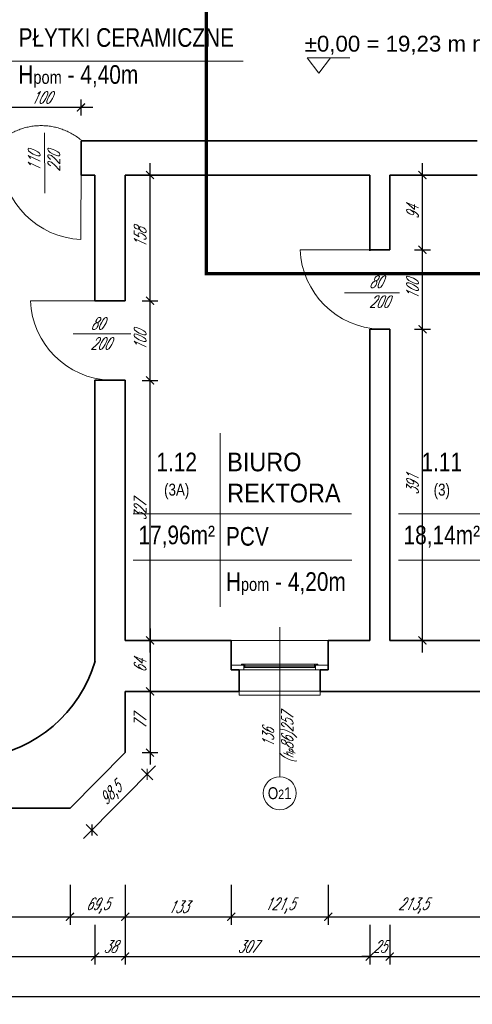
# Model space of a CAD drawing. Header units: millimetres. Extents: x 402 to 79005, y -7782 to 89952.
# Tile 150 of 256: x 25556 to 26124, y 28094 to 29332. Entities that reach past the tile are written whole.
import ezdxf

# ---------------------------------------------------------------- set-up
doc = ezdxf.new("R2010")
doc.units = ezdxf.units.MM
doc.header["$LTSCALE"] = 10
doc.linetypes.add('DASHED', pattern=[19.05, 12.7, -6.35])
doc.layers.get('0').update_dxf_attribs({"lineweight": 0})
doc.layers.get('Defpoints').update_dxf_attribs({"color": 253})
for name, color, linetype, lineweight in [('000_rzedne', 7, 'Continuous', 0), ('01 parter - ściany', 253, 'Continuous', 35), ('03-01_okna', 253, 'Continuous', 15), ('03_drzwi', 253, 'Continuous', 15), ('04-1_widok', 253, 'Continuous', 5), ('04-2_nad', 253, 'DASHED', 5), ('05-01_wymiary', 253, 'Continuous', 5), ('05-03_opis', 253, 'Continuous', 5), ('0_A_GRANICA OPRACOWANIA', 1, 'Continuous', 0)]:
    doc.layers.add(name, color=color, linetype=linetype, lineweight=lineweight)
doc.styles.add('ariel', font='ARIAL.TTF', dxfattribs={"width": 0.8})
doc.styles.add('ariel_wym', font='simplex.shx', dxfattribs={"width": 0.65, "oblique": 25})
doc.styles.add('ZAGOSP', font='txt', dxfattribs={"height": 0.8})
doc.dimstyles.new('ariel 50', dxfattribs={"dimtxt": 15, "dimasz": 10, "dimexe": 10, "dimexo": 0, "dimgap": 5, "dimtad": 1, "dimdec": 1, "dimrnd": 0.5, "dimtxsty": 'ariel_wym', "dimblk": 'ARCHTICK', "dimcen": 2.5, "dimdle": 15, "dimazin": 0, "dimtfac": 1, "dimtdec": 1, "dimtix": 1, "dimtmove": 0, "dimatfit": 3, "dimldrblk": 'DOT', "dimfxl": 0, "dimarcsym": 0})
doc.dimstyles.new('ariel 50 wnętrze', dxfattribs={"dimtxt": 15, "dimasz": 10, "dimexe": 10, "dimexo": 0, "dimgap": 5, "dimtad": 1, "dimdec": 1, "dimrnd": 0.5, "dimtxsty": 'ariel_wym', "dimblk": 'ARCHTICK', "dimcen": 2.5, "dimdle": 15, "dimazin": 0, "dimtfac": 1, "dimtdec": 1, "dimtix": 1, "dimtmove": 0, "dimatfit": 3, "dimldrblk": 'DOT', "dimfxl": 0, "dimarcsym": 0})

# ---------------------------------------------------------------- blocks, each defined once
blk = doc.blocks.new('_ArchTick')
at = {"color": 0, "linetype": 'ByBlock', "const_width": 0.15}
blk.add_lwpolyline([(-0.5, -0.5), (0.5, 0.5)], dxfattribs=at)
blk = doc.blocks.new('*D985')
at = {"layer": '05-01_wymiary', "color": 0, "lineweight": -2}
for p, q in [((25420.8, 28244.2), (25420.8, 28194.2)), ((25619.5, 28244.2), (25619.5, 28194.2)), ((25405.8, 28204.2), (25634.5, 28204.2))]:
    blk.add_line(p, q, dxfattribs=at)
at = {"layer": 'Defpoints', "color": 0}
for p in [(25420.8, 28404.5), (25619.5, 28340.5), (25619.5, 28204.2)]:
    blk.add_point(p, dxfattribs=at)
at = {"layer": '05-01_wymiary', "color": 0, "lineweight": -2, "xscale": 10, "yscale": 10, "zscale": 10, "rotation": 180}
blk.add_blockref('_ArchTick', (25420.8, 28204.2), dxfattribs=at)
at = {"layer": '05-01_wymiary', "color": 0, "lineweight": -2, "xscale": 10, "yscale": 10, "zscale": 10}
blk.add_blockref('_ArchTick', (25619.5, 28204.2), dxfattribs=at)
at = {"layer": '05-01_wymiary', "color": 0, "insert": (25520.1, 28218.1), "char_height": 15, "attachment_point": 5, "style": 'ariel_wym'}
blk.add_mtext('198,5', dxfattribs=at)
blk = doc.blocks.new('_Dot')
at = {"color": 0, "linetype": 'ByBlock', "lineweight": -2}
blk.add_line((-0.5, 0), (-1, 0), dxfattribs=at)
at = {"color": 0, "linetype": 'ByBlock', "const_width": 0.5}
blk.add_lwpolyline([(-0.25, 0, 1), (0.25, 0, 1)], format="xyb", close=True, dxfattribs=at)
blk = doc.blocks.new('*D986')
at = {"layer": '05-01_wymiary', "color": 0, "lineweight": -2}
for p, q in [((25619.5, 28244.2), (25619.5, 28194.2)), ((25688.8, 28244.2), (25688.8, 28194.2)), ((25604.5, 28204.2), (25703.8, 28204.2))]:
    blk.add_line(p, q, dxfattribs=at)
at = {"layer": 'Defpoints', "color": 0}
for p in [(25688.8, 28410.5), (25619.5, 28340.5), (25688.8, 28204.2)]:
    blk.add_point(p, dxfattribs=at)
at = {"layer": '05-01_wymiary', "color": 0, "lineweight": -2, "xscale": 10, "yscale": 10, "zscale": 10, "rotation": 180}
blk.add_blockref('_ArchTick', (25619.5, 28204.2), dxfattribs=at)
at = {"layer": '05-01_wymiary', "color": 0, "lineweight": -2, "xscale": 10, "yscale": 10, "zscale": 10}
blk.add_blockref('_ArchTick', (25688.8, 28204.2), dxfattribs=at)
at = {"layer": '05-01_wymiary', "color": 0, "insert": (25654.1, 28218.1), "char_height": 15, "attachment_point": 5, "style": 'ariel_wym'}
blk.add_mtext('69,5', dxfattribs=at)
blk = doc.blocks.new('*D987')
at = {"layer": '05-01_wymiary', "color": 0, "lineweight": -2}
for p, q in [((25688.8, 28244.2), (25688.8, 28194.2)), ((25821.9, 28244.2), (25821.9, 28194.2)), ((25673.8, 28204.2), (25836.9, 28204.2))]:
    blk.add_line(p, q, dxfattribs=at)
at = {"layer": 'Defpoints', "color": 0}
for p in [(25821.9, 28551.5), (25688.8, 28410.5), (25821.9, 28204.2)]:
    blk.add_point(p, dxfattribs=at)
at = {"layer": '05-01_wymiary', "color": 0, "lineweight": -2, "xscale": 10, "yscale": 10, "zscale": 10, "rotation": 180}
blk.add_blockref('_ArchTick', (25688.8, 28204.2), dxfattribs=at)
at = {"layer": '05-01_wymiary', "color": 0, "lineweight": -2, "xscale": 10, "yscale": 10, "zscale": 10}
blk.add_blockref('_ArchTick', (25821.9, 28204.2), dxfattribs=at)
at = {"layer": '05-01_wymiary', "color": 0, "insert": (25755.3, 28216.7), "char_height": 15, "attachment_point": 5, "style": 'ariel_wym'}
blk.add_mtext('133', dxfattribs=at)
blk = doc.blocks.new('*D988')
at = {"layer": '05-01_wymiary', "color": 0, "lineweight": -2}
for p, q in [((25821.9, 28244.2), (25821.9, 28194.2)), ((25943.6, 28244.2), (25943.6, 28194.2)), ((25806.9, 28204.2), (25958.6, 28204.2))]:
    blk.add_line(p, q, dxfattribs=at)
at = {"layer": 'Defpoints', "color": 0}
for p in [(25821.9, 28551.5), (25943.6, 28551.5), (25943.6, 28204.2)]:
    blk.add_point(p, dxfattribs=at)
at = {"layer": '05-01_wymiary', "color": 0, "lineweight": -2, "xscale": 10, "yscale": 10, "zscale": 10, "rotation": 180}
blk.add_blockref('_ArchTick', (25821.9, 28204.2), dxfattribs=at)
at = {"layer": '05-01_wymiary', "color": 0, "lineweight": -2, "xscale": 10, "yscale": 10, "zscale": 10}
blk.add_blockref('_ArchTick', (25943.6, 28204.2), dxfattribs=at)
at = {"layer": '05-01_wymiary', "color": 0, "insert": (25882.7, 28218.1), "char_height": 15, "attachment_point": 5, "style": 'ariel_wym'}
blk.add_mtext('121,5', dxfattribs=at)
blk = doc.blocks.new('*D989')
at = {"layer": '05-01_wymiary', "color": 0, "lineweight": -2}
for p, q in [((25943.6, 28244.2), (25943.6, 28194.2)), ((26156.9, 28244.2), (26156.9, 28194.2)), ((25928.6, 28204.2), (26171.9, 28204.2))]:
    blk.add_line(p, q, dxfattribs=at)
at = {"layer": 'Defpoints', "color": 0}
for p in [(25943.6, 28551.5), (26156.9, 28551.6), (26156.9, 28204.2)]:
    blk.add_point(p, dxfattribs=at)
at = {"layer": '05-01_wymiary', "color": 0, "lineweight": -2, "xscale": 10, "yscale": 10, "zscale": 10, "rotation": 180}
blk.add_blockref('_ArchTick', (25943.6, 28204.2), dxfattribs=at)
at = {"layer": '05-01_wymiary', "color": 0, "lineweight": -2, "xscale": 10, "yscale": 10, "zscale": 10}
blk.add_blockref('_ArchTick', (26156.9, 28204.2), dxfattribs=at)
at = {"layer": '05-01_wymiary', "color": 0, "insert": (26050.2, 28218.1), "char_height": 15, "attachment_point": 5, "style": 'ariel_wym'}
blk.add_mtext('213,5', dxfattribs=at)
blk = doc.blocks.new('*D1018')
at = {"layer": '05-01_wymiary', "color": 0, "lineweight": -2}
for p, q in [((25184.8, 28194.2), (25184.8, 28144.2)), ((25650.8, 28194.2), (25650.8, 28144.2)), ((25169.8, 28154.2), (25665.8, 28154.2))]:
    blk.add_line(p, q, dxfattribs=at)
at = {"layer": 'Defpoints', "color": 0}
for p in [(25650.8, 28525.3), (25184.8, 28404.5), (25650.8, 28154.2)]:
    blk.add_point(p, dxfattribs=at)
at = {"layer": '05-01_wymiary', "color": 0, "lineweight": -2, "xscale": 10, "yscale": 10, "zscale": 10, "rotation": 180}
blk.add_blockref('_ArchTick', (25184.8, 28154.2), dxfattribs=at)
at = {"layer": '05-01_wymiary', "color": 0, "lineweight": -2, "xscale": 10, "yscale": 10, "zscale": 10}
blk.add_blockref('_ArchTick', (25650.8, 28154.2), dxfattribs=at)
at = {"layer": '05-01_wymiary', "color": 0, "insert": (25417.8, 28166.7), "char_height": 15, "attachment_point": 5, "style": 'ariel_wym'}
blk.add_mtext('466', dxfattribs=at)
blk = doc.blocks.new('*D1019')
at = {"layer": '05-01_wymiary', "color": 0, "lineweight": -2}
for p, q in [((25650.8, 28194.2), (25650.8, 28144.2)), ((25688.8, 28194.2), (25688.8, 28144.2)), ((25635.8, 28154.2), (25703.8, 28154.2))]:
    blk.add_line(p, q, dxfattribs=at)
at = {"layer": 'Defpoints', "color": 0}
for p in [(25650.8, 28525.3), (25688.8, 28487.5), (25688.8, 28154.2)]:
    blk.add_point(p, dxfattribs=at)
at = {"layer": '05-01_wymiary', "color": 0, "lineweight": -2, "xscale": 10, "yscale": 10, "zscale": 10, "rotation": 180}
blk.add_blockref('_ArchTick', (25650.8, 28154.2), dxfattribs=at)
at = {"layer": '05-01_wymiary', "color": 0, "lineweight": -2, "xscale": 10, "yscale": 10, "zscale": 10}
blk.add_blockref('_ArchTick', (25688.8, 28154.2), dxfattribs=at)
at = {"layer": '05-01_wymiary', "color": 0, "insert": (25669.8, 28166.7), "char_height": 15, "attachment_point": 5, "style": 'ariel_wym'}
blk.add_mtext('38', dxfattribs=at)
blk = doc.blocks.new('*D1020')
at = {"layer": '05-01_wymiary', "color": 0, "lineweight": -2}
for p, q in [((25688.8, 28194.2), (25688.8, 28144.2)), ((25995.8, 28194.2), (25995.8, 28144.2)), ((25673.8, 28154.2), (26010.8, 28154.2))]:
    blk.add_line(p, q, dxfattribs=at)
at = {"layer": 'Defpoints', "color": 0}
for p in [(25995.8, 28551.5), (25688.8, 28487.5), (25995.8, 28154.2)]:
    blk.add_point(p, dxfattribs=at)
at = {"layer": '05-01_wymiary', "color": 0, "lineweight": -2, "xscale": 10, "yscale": 10, "zscale": 10, "rotation": 180}
blk.add_blockref('_ArchTick', (25688.8, 28154.2), dxfattribs=at)
at = {"layer": '05-01_wymiary', "color": 0, "lineweight": -2, "xscale": 10, "yscale": 10, "zscale": 10}
blk.add_blockref('_ArchTick', (25995.8, 28154.2), dxfattribs=at)
at = {"layer": '05-01_wymiary', "color": 0, "insert": (25842.3, 28166.7), "char_height": 15, "attachment_point": 5, "style": 'ariel_wym'}
blk.add_mtext('307', dxfattribs=at)
blk = doc.blocks.new('*D1021')
at = {"layer": '05-01_wymiary', "color": 0, "lineweight": -2}
for p, q in [((25995.8, 28194.2), (25995.8, 28144.2)), ((26020.8, 28194.2), (26020.8, 28144.2)), ((25995.8, 28154.2), (25985.8, 28154.2)), ((25995.8, 28154.2), (26020.8, 28154.2)), ((26020.8, 28154.2), (26030.8, 28154.2))]:
    blk.add_line(p, q, dxfattribs=at)
at = {"layer": 'Defpoints', "color": 0}
for p in [(25995.8, 28551.5), (26020.8, 28551.5), (26020.8, 28154.2)]:
    blk.add_point(p, dxfattribs=at)
at = {"layer": '05-01_wymiary', "color": 0, "lineweight": -2, "xscale": 10, "yscale": 10, "zscale": 10}
blk.add_blockref('_ArchTick', (25995.8, 28154.2), dxfattribs=at)
at = {"layer": '05-01_wymiary', "color": 0, "lineweight": -2, "xscale": 10, "yscale": 10, "zscale": 10, "rotation": 180}
blk.add_blockref('_ArchTick', (26020.8, 28154.2), dxfattribs=at)
at = {"layer": '05-01_wymiary', "color": 0, "insert": (26008.3, 28166.7), "char_height": 15, "attachment_point": 5, "style": 'ariel_wym'}
blk.add_mtext('25', dxfattribs=at)
blk = doc.blocks.new('*D1022')
at = {"layer": '05-01_wymiary', "color": 0, "lineweight": -2}
for p, q in [((26020.8, 28194.2), (26020.8, 28144.2)), ((26330.8, 28194.2), (26330.8, 28144.2)), ((26005.8, 28154.2), (26345.8, 28154.2))]:
    blk.add_line(p, q, dxfattribs=at)
at = {"layer": 'Defpoints', "color": 0}
for p in [(26020.8, 28551.5), (26330.8, 28551.5), (26330.8, 28154.2)]:
    blk.add_point(p, dxfattribs=at)
at = {"layer": '05-01_wymiary', "color": 0, "lineweight": -2, "xscale": 10, "yscale": 10, "zscale": 10, "rotation": 180}
blk.add_blockref('_ArchTick', (26020.8, 28154.2), dxfattribs=at)
at = {"layer": '05-01_wymiary', "color": 0, "lineweight": -2, "xscale": 10, "yscale": 10, "zscale": 10}
blk.add_blockref('_ArchTick', (26330.8, 28154.2), dxfattribs=at)
at = {"layer": '05-01_wymiary', "color": 0, "insert": (26175.8, 28166.7), "char_height": 15, "attachment_point": 5, "style": 'ariel_wym'}
blk.add_mtext('310', dxfattribs=at)
blk = doc.blocks.new('*D1032')
at = {"layer": '05-01_wymiary', "color": 0, "lineweight": -2}
for p, q in [((22107.3, 28144.2), (22107.3, 28094.2)), ((27734.6, 28144.2), (27734.6, 28094.2)), ((22092.3, 28104.2), (27749.6, 28104.2))]:
    blk.add_line(p, q, dxfattribs=at)
at = {"layer": 'Defpoints', "color": 0}
for p in [(22107.3, 28559.6), (27734.6, 28487.5), (27734.6, 28104.2)]:
    blk.add_point(p, dxfattribs=at)
at = {"layer": '05-01_wymiary', "color": 0, "lineweight": -2, "xscale": 10, "yscale": 10, "zscale": 10, "rotation": 180}
blk.add_blockref('_ArchTick', (22107.3, 28104.2), dxfattribs=at)
at = {"layer": '05-01_wymiary', "color": 0, "lineweight": -2, "xscale": 10, "yscale": 10, "zscale": 10}
blk.add_blockref('_ArchTick', (27734.6, 28104.2), dxfattribs=at)
at = {"layer": '05-01_wymiary', "color": 0, "insert": (24921, 28118.1), "char_height": 15, "attachment_point": 5, "style": 'ariel_wym'}
blk.add_mtext('5627,5', dxfattribs=at)
blk = doc.blocks.new('*D1575')
at = {"layer": '05-01_wymiary', "color": 0, "lineweight": -2}
for p, q in [((25533.3, 29211.4), (25533.3, 29231.4)), ((25633.3, 29211.4), (25633.3, 29231.4)), ((25648.3, 29221.4), (25518.3, 29221.4))]:
    blk.add_line(p, q, dxfattribs=at)
at = {"layer": 'Defpoints', "color": 0, "lineweight": 0}
for p in [(25533.3, 29221.4), (25533.3, 29180.5), (25633.3, 29180.5)]:
    blk.add_point(p, dxfattribs=at)
at = {"layer": '05-01_wymiary', "color": 0, "lineweight": -2, "xscale": 10, "yscale": 10, "zscale": 10, "rotation": 180}
blk.add_blockref('_ArchTick', (25533.3, 29221.4), dxfattribs=at)
at = {"layer": '05-01_wymiary', "color": 0, "lineweight": -2, "xscale": 10, "yscale": 10, "zscale": 10}
blk.add_blockref('_ArchTick', (25633.3, 29221.4), dxfattribs=at)
at = {"layer": '05-01_wymiary', "color": 0, "insert": (25583.3, 29233.9), "char_height": 15, "attachment_point": 5, "style": 'ariel_wym'}
blk.add_mtext('100', dxfattribs=at)
blk = doc.blocks.new('*D1149')
at = {"layer": '05-01_wymiary', "color": 0, "lineweight": -2}
for p, q in [((25719.9, 28536.5), (25719.9, 28893.4)), ((25709.9, 28878.4), (25729.9, 28878.4)), ((25709.9, 28551.5), (25729.9, 28551.5))]:
    blk.add_line(p, q, dxfattribs=at)
at = {"layer": 'Defpoints', "color": 0}
for p in [(25688.8, 28878.4), (25719.9, 28878.4), (25688.8, 28551.5)]:
    blk.add_point(p, dxfattribs=at)
at = {"layer": '05-01_wymiary', "color": 0, "lineweight": -2, "xscale": 10, "yscale": 10, "zscale": 10}
for p, rotation in [((25719.9, 28878.4), 90), ((25719.9, 28551.5), 270)]:
    blk.add_blockref('_ArchTick', p, dxfattribs=dict(at, rotation=rotation))
at = {"layer": '05-01_wymiary', "color": 0, "insert": (25707.4, 28715), "char_height": 15, "attachment_point": 5, "rotation": 90, "style": 'ariel_wym'}
blk.add_mtext('327', dxfattribs=at)
blk = doc.blocks.new('*D1150')
at = {"layer": '05-01_wymiary', "color": 0, "lineweight": -2}
for p, q in [((25719.9, 28863.4), (25719.9, 28993.4)), ((25709.9, 28978.4), (25729.9, 28978.4)), ((25709.9, 28878.4), (25729.9, 28878.4))]:
    blk.add_line(p, q, dxfattribs=at)
at = {"layer": 'Defpoints', "color": 0}
for p in [(25688.8, 28978.4), (25719.9, 28978.4), (25688.8, 28878.4)]:
    blk.add_point(p, dxfattribs=at)
at = {"layer": '05-01_wymiary', "color": 0, "lineweight": -2, "xscale": 10, "yscale": 10, "zscale": 10}
for p, rotation in [((25719.9, 28978.4), 90), ((25719.9, 28878.4), 270)]:
    blk.add_blockref('_ArchTick', p, dxfattribs=dict(at, rotation=rotation))
at = {"layer": '05-01_wymiary', "color": 0, "insert": (25707.4, 28928.4), "char_height": 15, "attachment_point": 5, "rotation": 90, "style": 'ariel_wym'}
blk.add_mtext('100', dxfattribs=at)
blk = doc.blocks.new('*D1151')
at = {"layer": '05-01_wymiary', "color": 0, "lineweight": -2}
for p, q in [((25719.9, 28963.4), (25719.9, 29151.5)), ((25709.9, 29136.5), (25729.9, 29136.5)), ((25709.9, 28978.4), (25729.9, 28978.4))]:
    blk.add_line(p, q, dxfattribs=at)
at = {"layer": 'Defpoints', "color": 0}
for p in [(25688.8, 29136.5), (25719.9, 29136.5), (25688.8, 28978.4)]:
    blk.add_point(p, dxfattribs=at)
at = {"layer": '05-01_wymiary', "color": 0, "lineweight": -2, "xscale": 10, "yscale": 10, "zscale": 10}
for p, rotation in [((25719.9, 29136.5), 90), ((25719.9, 28978.4), 270)]:
    blk.add_blockref('_ArchTick', p, dxfattribs=dict(at, rotation=rotation))
at = {"layer": '05-01_wymiary', "color": 0, "insert": (25707.4, 29057.5), "char_height": 15, "attachment_point": 5, "rotation": 90, "style": 'ariel_wym'}
blk.add_mtext('158', dxfattribs=at)
blk = doc.blocks.new('*D1152')
at = {"layer": '05-01_wymiary', "color": 0, "lineweight": -2}
for p, q in [((25719.9, 28566.5), (25719.9, 28472.5)), ((25709.9, 28551.5), (25729.9, 28551.5)), ((25709.9, 28487.5), (25729.9, 28487.5))]:
    blk.add_line(p, q, dxfattribs=at)
at = {"layer": 'Defpoints', "color": 0}
for p in [(25688.8, 28551.5), (25688.8, 28487.5), (25719.9, 28487.5)]:
    blk.add_point(p, dxfattribs=at)
at = {"layer": '05-01_wymiary', "color": 0, "lineweight": -2, "xscale": 10, "yscale": 10, "zscale": 10}
for p, rotation in [((25719.9, 28551.5), 90), ((25719.9, 28487.5), 270)]:
    blk.add_blockref('_ArchTick', p, dxfattribs=dict(at, rotation=rotation))
at = {"layer": '05-01_wymiary', "color": 0, "insert": (25707.4, 28519.5), "char_height": 15, "attachment_point": 5, "rotation": 90, "style": 'ariel_wym'}
blk.add_mtext('64', dxfattribs=at)
blk = doc.blocks.new('*D1153')
at = {"layer": '05-01_wymiary', "color": 0, "lineweight": -2}
for p, q in [((25719.9, 28502.5), (25719.9, 28395.5)), ((25709.9, 28487.5), (25729.9, 28487.5)), ((25709.9, 28410.5), (25729.9, 28410.5))]:
    blk.add_line(p, q, dxfattribs=at)
at = {"layer": 'Defpoints', "color": 0}
for p in [(25688.8, 28487.5), (25688.8, 28410.5), (25719.9, 28410.5)]:
    blk.add_point(p, dxfattribs=at)
at = {"layer": '05-01_wymiary', "color": 0, "lineweight": -2, "xscale": 10, "yscale": 10, "zscale": 10}
for p, rotation in [((25719.9, 28487.5), 90), ((25719.9, 28410.5), 270)]:
    blk.add_blockref('_ArchTick', p, dxfattribs=dict(at, rotation=rotation))
at = {"layer": '05-01_wymiary', "color": 0, "insert": (25707.4, 28449), "char_height": 15, "attachment_point": 5, "rotation": 90, "style": 'ariel_wym'}
blk.add_mtext('77', dxfattribs=at)
blk = doc.blocks.new('*D1154')
at = {"layer": '05-01_wymiary', "color": 0, "lineweight": -2}
for p, q in [((26061.9, 28536.5), (26061.9, 28957.6)), ((26051.9, 28942.6), (26071.9, 28942.6)), ((26051.9, 28551.5), (26071.9, 28551.5))]:
    blk.add_line(p, q, dxfattribs=at)
at = {"layer": 'Defpoints', "color": 0}
for p in [(26020.8, 28942.6), (26061.9, 28942.6), (26020.8, 28551.5)]:
    blk.add_point(p, dxfattribs=at)
at = {"layer": '05-01_wymiary', "color": 0, "lineweight": -2, "xscale": 10, "yscale": 10, "zscale": 10}
for p, rotation in [((26061.9, 28942.6), 90), ((26061.9, 28551.5), 270)]:
    blk.add_blockref('_ArchTick', p, dxfattribs=dict(at, rotation=rotation))
at = {"layer": '05-01_wymiary', "color": 0, "insert": (26049.4, 28747.1), "char_height": 15, "attachment_point": 5, "rotation": 90, "style": 'ariel_wym'}
blk.add_mtext('391', dxfattribs=at)
blk = doc.blocks.new('*D1155')
at = {"layer": '05-01_wymiary', "color": 0, "lineweight": -2}
for p, q in [((26061.9, 28927.6), (26061.9, 29057.6)), ((26051.9, 29042.6), (26071.9, 29042.6)), ((26051.9, 28942.6), (26071.9, 28942.6))]:
    blk.add_line(p, q, dxfattribs=at)
at = {"layer": 'Defpoints', "color": 0}
for p in [(26020.8, 29042.6), (26061.9, 29042.6), (26020.8, 28942.6)]:
    blk.add_point(p, dxfattribs=at)
at = {"layer": '05-01_wymiary', "color": 0, "lineweight": -2, "xscale": 10, "yscale": 10, "zscale": 10}
for p, rotation in [((26061.9, 29042.6), 90), ((26061.9, 28942.6), 270)]:
    blk.add_blockref('_ArchTick', p, dxfattribs=dict(at, rotation=rotation))
at = {"layer": '05-01_wymiary', "color": 0, "insert": (26049.4, 28992.6), "char_height": 15, "attachment_point": 5, "rotation": 90, "style": 'ariel_wym'}
blk.add_mtext('100', dxfattribs=at)
blk = doc.blocks.new('*D1156')
at = {"layer": '05-01_wymiary', "color": 0, "lineweight": -2}
for p, q in [((26061.9, 29027.6), (26061.9, 29151.5)), ((26051.9, 29136.5), (26071.9, 29136.5)), ((26051.9, 29042.6), (26071.9, 29042.6))]:
    blk.add_line(p, q, dxfattribs=at)
at = {"layer": 'Defpoints', "color": 0}
for p in [(26020.8, 29136.5), (26061.9, 29136.5), (26020.8, 29042.6)]:
    blk.add_point(p, dxfattribs=at)
at = {"layer": '05-01_wymiary', "color": 0, "lineweight": -2, "xscale": 10, "yscale": 10, "zscale": 10}
for p, rotation in [((26061.9, 29136.5), 90), ((26061.9, 29042.6), 270)]:
    blk.add_blockref('_ArchTick', p, dxfattribs=dict(at, rotation=rotation))
at = {"layer": '05-01_wymiary', "color": 0, "insert": (26049.4, 29089.6), "char_height": 15, "attachment_point": 5, "rotation": 90, "style": 'ariel_wym'}
blk.add_mtext('94', dxfattribs=at)
blk = doc.blocks.new('*D1264')
at = {"layer": '05-01_wymiary', "color": 0, "lineweight": -2}
for p, q in [((25726.9, 28393.9), (25636.4, 28302.6)), ((25709.2, 28390.3), (25723.4, 28376.2)), ((25639.9, 28320.3), (25654.1, 28306.2))]:
    blk.add_line(p, q, dxfattribs=at)
at = {"layer": 'Defpoints', "color": 0}
for p in [(25688.8, 28410.5), (25619.5, 28340.5), (25647, 28313.2)]:
    blk.add_point(p, dxfattribs=at)
at = {"layer": '05-01_wymiary', "color": 0, "lineweight": -2, "xscale": 10, "yscale": 10, "zscale": 10}
for p, rotation in [((25716.3, 28383.2), 45.25750200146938), ((25647, 28313.2), 225.2575020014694)]:
    blk.add_blockref('_ArchTick', p, dxfattribs=dict(at, rotation=rotation))
at = {"layer": '05-01_wymiary', "color": 0, "insert": (25671.8, 28358.1), "char_height": 15, "attachment_point": 5, "rotation": 45.2575, "style": 'ariel_wym'}
blk.add_mtext('98,5', dxfattribs=at)
blk = doc.blocks.new('A$C613D1E3E')
for p, q in [((39.1, 19.1), (-14.6, 19.1)), ((-14.6, 19.1), (0, 0)), ((14.6, 19.1), (0, 0))]:
    blk.add_line(p, q)

msp = doc.modelspace()

# ---------------------------------------------------------------- linework, layer by layer
at = {"layer": '01 parter - ściany'}
for p, q in [((26130.68, 29179.5), (25633.27, 29179.5)), ((25633.27, 29179.5), (25633.27, 29136.5)), ((25650.83, 29136.5), (25633.26, 29136.5)), ((25650.83, 29136.5), (25650.83, 28978.44)), ((25995.83, 29136.5), (25688.83, 29136.5)), ((25688.83, 29136.5), (25688.83, 28978.45)), ((25995.83, 29041.37), (25995.83, 29136.5)), ((26130.68, 29136.5), (26020.83, 29136.5)), ((26020.83, 29042.64), (26020.83, 29136.5)), ((26020.83, 29042.64), (25995.83, 29042.64)), ((25688.83, 28978.45), (25650.83, 28978.45)), ((25995.83, 28551.5), (25995.83, 28942.64)), ((26020.83, 28942.64), (25995.83, 28942.64)), ((26020.83, 28551.5), (26020.83, 28942.64)), ((25650.82, 28878.46), (25650.83, 28525.31)), ((25688.83, 28878.45), (25650.83, 28878.45)), ((25688.83, 28878.45), (25688.83, 28551.5)), ((25821.86, 28551.5), (25688.83, 28551.5)), ((25821.86, 28551.5), (25821.86, 28514.55)), ((25995.83, 28551.5), (25943.56, 28551.5)), ((25943.56, 28551.5), (25943.56, 28514.61)), ((26156.86, 28551.5), (26020.83, 28551.5)), ((25831.84, 28514.55), (25821.86, 28514.55)), ((25831.83, 28487.5), (25831.84, 28514.55)), ((25933.56, 28487.5), (25933.56, 28514.56)), ((25943.53, 28514.56), (25933.56, 28514.56)), ((25831.83, 28487.5), (25688.83, 28487.5)), ((25688.83, 28410.5), (25688.83, 28487.5)), ((26166.83, 28487.5), (25933.56, 28487.5)), ((25619.46, 28340.5), (25688.83, 28410.5)), ((25619.46, 28340.5), (25410.82, 28340.5))]:
    msp.add_line(p, q, dxfattribs=at)
msp.add_arc((25487.95, 28572.78), 169.66, 277.30228, 343.7505, dxfattribs=at)
at = {"layer": '03-01_okna', "linetype": 'Continuous', "lineweight": 0}
for p, q in [((25837.86, 28517.59), (25927.53, 28517.61)), ((25927.53, 28514.61), (25837.86, 28514.59)), ((25838.86, 28521.59), (25838.86, 28517.59)), ((25838.86, 28519.59), (25926.53, 28519.61)), ((25838.86, 28519.09), (25926.53, 28519.11)), ((25926.53, 28521.61), (25926.53, 28517.61)), ((25831.83, 28487.55), (25831.83, 28482.55)), ((25831.83, 28482.55), (25933.56, 28482.55)), ((25933.56, 28487.55), (25933.56, 28482.55))]:
    msp.add_line(p, q, dxfattribs=at)
at = {"layer": '03-01_okna', "linetype": 'DASHED'}
msp.add_line((25831.83, 28487.55), (25933.56, 28487.55), dxfattribs=at)
at = {"layer": '03-01_okna', "linetype": 'Continuous', "lineweight": 0}
for points in [[(25837.86, 28520.59), (25821.86, 28520.59), (25821.86, 28514.59), (25837.86, 28514.59)], [(25943.53, 28520.61), (25927.53, 28520.61), (25927.53, 28514.61), (25943.53, 28514.61)]]:
    msp.add_lwpolyline(points, close=True, dxfattribs=at)
msp.add_lwpolyline([(25834.86, 28520.59), (25834.86, 28521.59), (25930.53, 28521.61), (25930.53, 28520.61)], dxfattribs=at)
at = {"layer": '03_drzwi'}
for p, q in [((25587.66, 29113.61), (25587.64, 29189.31)), ((25633.21, 29055.5), (25633.27, 29155.5)), ((25908.33, 29042.57), (26008.33, 29042.64)), ((25964.11, 28988.25), (26032.99, 28988.26)), ((25569.83, 28978.38), (25669.83, 28978.45)), ((25623.52, 28936.87), (25695.61, 28936.89))]:
    msp.add_line(p, q, dxfattribs=at)
for centre, start, end in [((25637.5, 29159.72), 182.32138, 267.64114), ((26012.56, 29046.86), 182.35886, 267.67862), ((25674.06, 28982.68), 182.35886, 267.67862)]:
    msp.add_arc(centre, 104.31, start, end, dxfattribs=at)
at = {"layer": '04-1_widok'}
msp.add_line((25943.56, 28551.55), (25821.86, 28551.55), dxfattribs=at)
at = {"layer": '04-2_nad', "ltscale": 2}
msp.add_arc((25583.27, 29120.31), 78.25, 50.28152, 129.71848, dxfattribs=at)
at = {"layer": '05-03_opis'}
for p, q in [((25436.99, 29279.42), (25836.92, 29279.42)), ((25807.85, 28811.95), (25807.85, 28593.55)), ((25698.93, 28710.82), (25972.64, 28710.82)), ((26031.73, 28710.82), (26305.44, 28710.82)), ((25698.93, 28652.46), (25973.4, 28652.46)), ((26031.73, 28652.46), (26306.2, 28652.46))]:
    msp.add_line(p, q, dxfattribs=at)
at = {"layer": '05-03_opis', "lineweight": 0}
msp.add_line((25882.7, 28568.15), (25882.7, 28380.14), dxfattribs=at)
msp.add_circle((25882.7, 28359.45), 20.69, dxfattribs=at)
at = {"layer": '0_A_GRANICA OPRACOWANIA', "color": 1, "linetype": 'DASHED', "const_width": 4}
msp.add_lwpolyline([(25790.69, 30406.33), (26803.78, 30406.33), (26803.78, 29012.4), (25790.69, 29012.4)], close=True, dxfattribs=at)

# ---------------------------------------------------------------- block references
at = {"layer": '000_rzedne', "color": 7, "lineweight": 0}
msp.add_blockref('A$C613D1E3E', (25931.71, 29264.62, 0), dxfattribs=at)

# ---------------------------------------------------------------- texts
at = {"layer": '000_rzedne', "color": 1, "lineweight": 0, "insert": (26194.2, 29311.55), "char_height": 20, "width": 434.4308, "attachment_point": 3, "style": 'ZAGOSP'}
msp.add_mtext('{\\fArial|b0|i0|c238|p34;%%P0,00 = 19,23 m n.p.m}', dxfattribs=at)
at = {"layer": '03_drzwi', "char_height": 15, "width": 160.5905, "attachment_point": 1, "style": 'ariel_wym'}
for s, insert, rotation in [('110\\P220', (25566.82, 29140.91), 89.9915), ('80\\P200', (25994.94, 29009.79), 359.9915), ('80\\P200', (25645.32, 28957.24), 359.9915)]:
    msp.add_mtext(s, dxfattribs=dict(at, insert=insert, rotation=rotation))
at = {"layer": '05-03_opis', "style": 'ariel'}
for s, insert, char_height, width, attachment_point in [('{\\fArial|b0|i0|c238|p34;204,50m²}', (25491.45, 29308.87), 23.4234, 108.9126, 5), ('{\\fArial|b0|i0|c238|p34;PŁYTKI CERAMICZNE}', (25554.85, 29309.14), 23.4234, 322.789, 4), ('{\\fArial|b0|i0|c238|p34; H\\H0.7x;pom\\H1.429x; - 4,40m}', (25547.29, 29260.33), 23.4234, 322.789, 4), ('{\\fArial|b0|i0|c238|p34;1.12\\P\\H0.6404x;(3A)}', (25753.39, 28758.32), 23.4234, 108.9126, 5), ('{\\fArial|b0|i0|c238|p34;\\W0.9;BIURO\\PREKTORA}', (25816.76, 28756.13), 23.4234, 356.6375, 4), ('{\\fArial|b0|i0|c238|p34;1.11\\P\\H0.6404x;(3)}', (26086.19, 28758.32), 23.4234, 108.9126, 5), ('{\\fArial|b0|i0|c238|p34;17,96m²}', (25753.39, 28681.91), 23.4234, 108.9126, 5), ('{\\fArial|b0|i0|c238|p34;18,14m²}', (26086.19, 28681.91), 23.4234, 108.9126, 5), (' PCV', (25807.85, 28682.19), 23.423, 322.789, 4), ('{\\fArial|b0|i0|c238|p34; H\\H0.7x;pom\\H1.429x; - 4,20m}', (25807.85, 28623.01), 23.4234, 322.789, 4)]:
    msp.add_mtext(s, dxfattribs=dict(at, insert=insert, char_height=char_height, width=width, attachment_point=attachment_point))
at = {"layer": '05-03_opis', "lineweight": 0, "insert": (25882.7, 28429.02), "char_height": 14.4, "width": 62.6613, "attachment_point": 5, "rotation": 90, "style": 'ariel_wym'}
msp.add_mtext('136\\P({\\H0.8333x;h\\H0.6x;p}86)257', dxfattribs=at)
at = {"layer": '05-03_opis', "lineweight": 0, "insert": (25882.7, 28359.45), "char_height": 15, "width": 75.1935, "attachment_point": 5, "style": 'ariel'}
msp.add_mtext('O{\\H0.8x;2}1', dxfattribs=at)

# ---------------------------------------------------------------- dimensions: what is measured, and where the dimension line sits
at = {"layer": '05-01_wymiary'}
for base, p1, p2, dimstyle, picture, middle in [((25533.27, 29221.39), (25633.27, 29180.5), (25533.27, 29180.5), 'ariel 50 wnętrze', '*D1575', (25583.27, 29233.89)), ((25821.86, 28204.19), (25688.83, 28410.5), (25821.86, 28551.55), 'ariel 50', '*D987', (25755.35, 28216.69)), ((25995.83, 28154.19), (25688.83, 28487.5), (25995.83, 28551.5), 'ariel 50', '*D1020', (25842.33, 28166.69)), ((25943.56, 28204.19), (25821.86, 28551.55), (25943.56, 28551.55), 'ariel 50', '*D988', (25882.71, 28218.12)), ((26156.86, 28204.19), (25943.56, 28551.55), (26156.86, 28551.55), 'ariel 50', '*D989', (26050.21, 28218.12)), ((26020.83, 28154.19), (25995.83, 28551.5), (26020.83, 28551.5), 'ariel 50', '*D1021', (26008.33, 28166.69)), ((26330.83, 28154.19), (26020.83, 28551.5), (26330.83, 28551.5), 'ariel 50', '*D1022', (26175.83, 28166.69)), ((25650.83, 28154.19), (25184.83, 28404.5), (25650.83, 28525.31), 'ariel 50', '*D1018', (25417.83, 28166.69)), ((25688.83, 28154.19), (25650.83, 28525.31), (25688.83, 28487.5), 'ariel 50', '*D1019', (25669.83, 28166.69)), ((25619.46, 28204.19), (25420.82, 28404.5), (25619.46, 28340.5), 'ariel 50', '*D985', (25520.14, 28218.12)), ((25688.83, 28204.19), (25619.46, 28340.5), (25688.83, 28410.5), 'ariel 50', '*D986', (25654.15, 28218.12))]:
    dim = msp.add_linear_dim(base=base, p1=p1, p2=p2, dimstyle=dimstyle, override={"dimtmove": 1}, dxfattribs=at)
    dim.commit()
    dim.dimension.update_dxf_attribs({"geometry": picture, "text_midpoint": middle})
for base, p1, p2, picture, middle in [((25719.9318, 29136.4987), (25688.8346, 28978.448), (25688.8346, 29136.4987), '*D1151', (25707.4318, 29057.4733)), ((26061.93, 29136.5), (26020.83, 29042.64), (26020.83, 29136.5), '*D1156', (26049.43, 29089.57)), ((26061.93, 29042.64), (26020.83, 28942.64), (26020.83, 29042.64), '*D1155', (26049.43, 28992.64)), ((25719.93, 28978.45), (25688.83, 28878.45), (25688.83, 28978.45), '*D1150', (25707.43, 28928.45)), ((25719.93, 28487.5), (25688.83, 28551.5), (25688.83, 28487.5), '*D1152', (25707.43, 28519.5)), ((25719.93, 28410.5), (25688.83, 28487.5), (25688.83, 28410.5), '*D1153', (25707.43, 28449))]:
    dim = msp.add_linear_dim(base=base, p1=p1, p2=p2, angle=90, dimstyle='ariel 50 wnętrze', override={"dimtmove": 1}, dxfattribs=at)
    dim.commit()
    dim.dimension.update_dxf_attribs({"geometry": picture, "text_midpoint": middle})
for base, p1, p2, picture, middle in [((26061.93, 28942.64), (26020.83, 28551.5), (26020.83, 28942.64), '*D1154', (26049.43, 28747.07)), ((25719.9318, 28878.448), (25688.8346, 28551.4987), (25688.8346, 28878.448), '*D1149', (25707.4318, 28714.9733))]:
    dim = msp.add_linear_dim(base=base, p1=p1, p2=p2, angle=90, dimstyle='ariel 50 wnętrze', dxfattribs=at)
    dim.commit()
    dim.dimension.update_dxf_attribs({"geometry": picture, "text_midpoint": middle})
dim = msp.add_linear_dim(base=(27734.59, 28104.19), p1=(22107.33, 28559.57), p2=(27734.59, 28487.5), dimstyle='ariel 50', dxfattribs=at)
dim.commit()
dim.dimension.update_dxf_attribs({"geometry": '*D1032', "text_midpoint": (24920.96, 28118.12)})
dim = msp.add_aligned_dim(p1=(25688.83, 28410.5), p2=(25619.46, 28340.5), distance=38.71, dimstyle='ariel 50 wnętrze', dxfattribs=at)
dim.commit()
dim.dimension.update_dxf_attribs({"geometry": '*D1264', "text_midpoint": (25671.75, 28358.05)})

doc.saveas('drawing.dxf')
